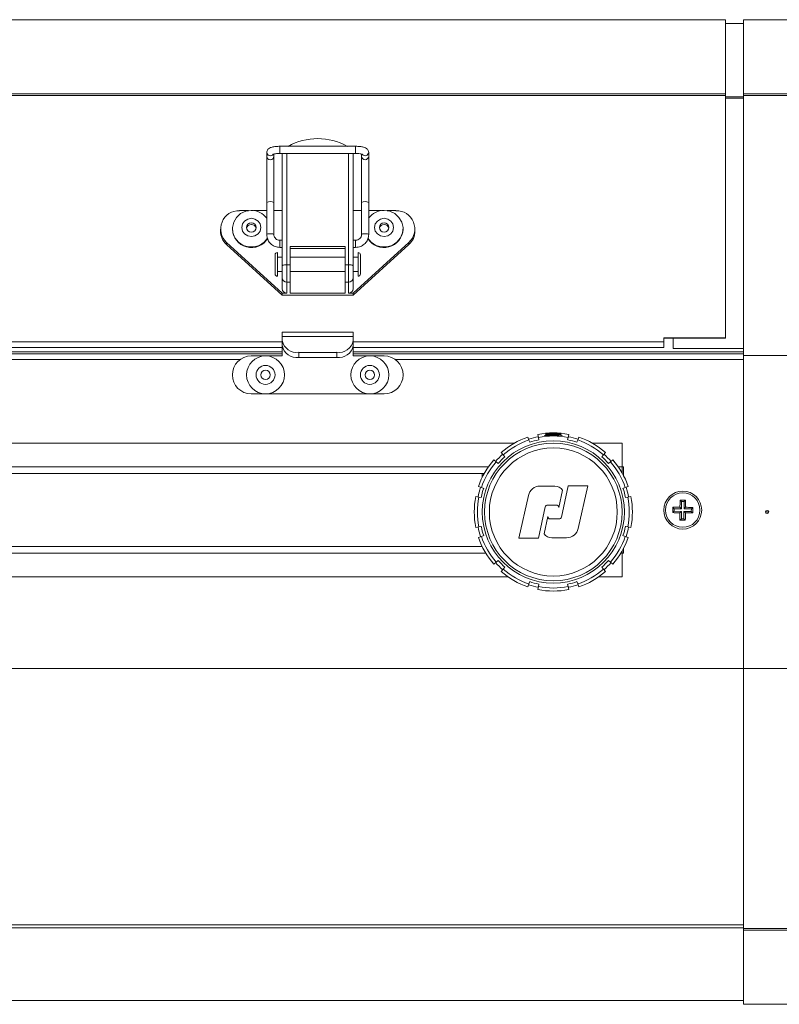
# Model space of a CAD drawing. Header units: millimetres. Extents: x -219 to 1361, y -849 to 661.
# Tile 71 of 73: x 1041 to 1201, y 435 to 643. Entities that reach past the tile are written whole.
import ezdxf

# ---------------------------------------------------------------- set-up
doc = ezdxf.new("R2010")
doc.units = ezdxf.units.MM

msp = doc.modelspace()

# ---------------------------------------------------------------- linework, layer by layer
at = {"color": 7, "linetype": 'Continuous', "lineweight": 15}
for p, q in [((757.57, 642.98), (1189.57, 642.98)), ((1189.57, 642.98), (1189.57, 627.34)), ((1189.57, 642.18), (1193.37, 642.18)), ((1203.57, 642.98), (1193.37, 642.98)), ((1193.37, 642.98), (1193.37, 627.34)), ((757.57, 627.34), (1189.57, 627.34)), ((757.57, 626.96), (1189.57, 626.96)), ((1189.57, 627.34), (1189.57, 626.96)), ((1189.57, 626.96), (1189.57, 575.88)), ((1203.57, 627.34), (1193.37, 627.34)), ((1193.37, 627.34), (1193.37, 626.96)), ((1203.57, 626.96), (1193.37, 626.96)), ((1193.37, 626.96), (1193.37, 572.18)), ((1092.82, 615.03), (1092.82, 614.19)), ((1094.32, 614.19), (1094.32, 614.65)), ((1111.57, 616.28), (1095.57, 616.28)), ((1095.57, 614.78), (1111.57, 614.78)), ((1096.07, 591.05), (1096.07, 614.78)), ((1111.07, 614.78), (1111.07, 591.05)), ((1112.82, 614.65), (1112.82, 614.19)), ((1114.32, 614.19), (1114.32, 615.03)), ((1092.82, 614.19), (1092.82, 604.43)), ((1094.32, 604.43), (1094.32, 614.19)), ((1112.82, 614.19), (1112.82, 604.43)), ((1114.32, 604.43), (1114.32, 614.19)), ((1092.82, 604.43), (1092.82, 597.66)), ((1094.32, 597.66), (1094.32, 604.43)), ((1112.82, 604.43), (1112.82, 597.66)), ((1114.32, 597.66), (1114.32, 604.43)), ((1088.95, 602.71), (1087.07, 602.71)), ((1092.82, 602.71), (1090.19, 602.71)), ((1096.07, 602.71), (1094.32, 602.71)), ((1112.82, 602.71), (1111.07, 602.71)), ((1116.95, 602.71), (1114.32, 602.71)), ((1120.07, 602.71), (1118.19, 602.71)), ((1083.07, 598.84), (1083.07, 598.41)), ((1085.57, 598.88), (1085.57, 598.84)), ((1121.57, 598.84), (1121.57, 598.88)), ((1124.07, 598.41), (1124.07, 598.84)), ((1084.32, 596.02), (1096.07, 585.29)), ((1084.32, 596.02), (1084.32, 595.59)), ((1096.07, 596.47), (1095.57, 596.47)), ((1111.57, 596.47), (1111.07, 596.47)), ((1111.07, 585.29), (1122.81, 596.02)), ((1122.81, 596.02), (1122.81, 595.59)), ((1084.32, 595.59), (1096.07, 584.86)), ((1095.07, 592.02), (1095.07, 593.89)), ((1095.57, 594.97), (1096.07, 594.97)), ((1109.37, 595.17), (1097.77, 595.17)), ((1097.77, 595.17), (1097.77, 591.3)), ((1109.37, 594.74), (1097.77, 594.74)), ((1109.37, 591.3), (1109.37, 595.17)), ((1111.07, 584.86), (1122.81, 595.59)), ((1111.07, 594.97), (1111.57, 594.97)), ((1112.07, 592.02), (1112.07, 593.89)), ((1094.57, 591.9), (1094.57, 593.39)), ((1094.57, 589.39), (1094.57, 591.9)), ((1096.07, 592.89), (1095.07, 592.89)), ((1095.07, 588.89), (1095.07, 592.02)), ((1109.37, 592.89), (1097.77, 592.89)), ((1112.07, 592.89), (1111.07, 592.89)), ((1112.07, 588.89), (1112.07, 592.02)), ((1112.57, 593.39), (1112.57, 589.39)), ((1095.07, 589.89), (1096.07, 589.89)), ((1096.07, 588.61), (1096.07, 591.05)), ((1097.07, 591.3), (1097.07, 587.64)), ((1097.07, 591.3), (1097.77, 591.3)), ((1097.77, 591.3), (1097.77, 587.64)), ((1097.77, 589.89), (1109.37, 589.89)), ((1109.37, 587.64), (1109.37, 591.3)), ((1109.37, 591.3), (1110.07, 591.3)), ((1110.07, 587.64), (1110.07, 591.3)), ((1111.07, 591.05), (1111.07, 588.61)), ((1111.07, 589.89), (1112.07, 589.89)), ((1096.07, 586.26), (1096.07, 588.61)), ((1097.77, 587.64), (1097.07, 587.64)), ((1097.07, 587.64), (1097.07, 585.29)), ((1097.77, 587.64), (1097.77, 585.29)), ((1110.07, 587.64), (1109.37, 587.64)), ((1109.37, 585.29), (1109.37, 587.64)), ((1110.07, 585.29), (1110.07, 587.64)), ((1111.07, 588.61), (1111.07, 586.26)), ((1096.07, 585.29), (1096.07, 584.86)), ((1097.07, 585.29), (1096.07, 585.29)), ((1096.07, 584.86), (1111.07, 584.86)), ((1097.77, 585.29), (1109.37, 585.29)), ((1111.07, 585.29), (1110.07, 585.29)), ((1111.07, 585.29), (1111.07, 584.86)), ((1111.07, 577.08), (1096.07, 577.08)), ((1096.07, 577.08), (1096.07, 576.2)), ((1111.07, 576.2), (1096.07, 576.2)), ((1096.07, 576.2), (1096.07, 575.31)), ((1096.07, 574.25), (1096.07, 575.31)), ((1111.07, 577.08), (1111.07, 576.2)), ((1111.07, 576.2), (1111.07, 575.31)), ((1111.07, 575.31), (1111.07, 574.25)), ((1189.57, 575.88), (1176.57, 575.88)), ((1176.57, 575.88), (1176.57, 575.06)), ((1189.57, 575.85), (1176.57, 575.85)), ((1176.57, 575.06), (1176.57, 573.83)), ((1178.57, 573.68), (1178.57, 575.85)), ((1189.57, 575.88), (1189.57, 575.85)), ((886.07, 573.83), (1096.07, 573.83)), ((1096.07, 574.08), (1096.07, 574.25)), ((1096.07, 572.08), (1096.07, 574.08)), ((1111.07, 574.08), (1111.07, 574.25)), ((1111.07, 572.08), (1111.07, 574.08)), ((1111.07, 573.83), (1176.57, 573.83)), ((1178.57, 573.68), (1193.37, 573.68)), ((1178.57, 573.68), (1178.57, 573.68)), ((1178.57, 573.68), (1193.37, 573.68)), ((1096.07, 572.53), (886.07, 572.53)), ((1089.56, 572.08), (1096.07, 572.08)), ((1099.57, 572.83), (1099.57, 571.77)), ((1107.57, 572.83), (1099.57, 572.83)), ((1107.57, 571.77), (1099.57, 571.77)), ((1107.57, 571.77), (1107.57, 572.83)), ((1193.37, 572.53), (1111.07, 572.53)), ((1117.58, 572.08), (1111.07, 572.08)), ((1203.57, 572.18), (1193.37, 572.18)), ((1193.37, 572.18), (1193.37, 506.18)), ((1085.57, 568.09), (1085.57, 568.07)), ((1121.57, 568.09), (1121.57, 568.07)), ((1117.58, 564.08), (1089.56, 564.08)), ((1148.12, 554.35), (1147.91, 554.97)), ((1148.28, 553.87), (1148.12, 554.35)), ((1150.14, 554.89), (1150.01, 555.54)), ((1150.24, 554.39), (1150.14, 554.89)), ((1151.67, 555.48), (1151.42, 555.23)), ((1151.67, 555.48), (1154.79, 555.48)), ((1154.79, 555.48), (1154.87, 555.48)), ((1155.12, 555.23), (1154.87, 555.48)), ((1156.29, 554.39), (1156.39, 554.89)), ((1156.39, 554.89), (1156.52, 555.54)), ((1158.25, 553.87), (1158.42, 554.35)), ((1158.42, 554.35), (1158.63, 554.97)), ((933.32, 553.68), (1145.02, 553.68)), ((1161.52, 553.68), (1167.82, 553.68)), ((1167.82, 553.68), (1167.82, 548.68)), ((1141.22, 549.74), (1140.73, 550.17)), ((1142.7, 551.23), (1142.27, 551.72)), ((1143.04, 550.84), (1142.7, 551.23)), ((1163.5, 550.84), (1163.83, 551.23)), ((1163.83, 551.23), (1164.27, 551.72)), ((1165.32, 549.74), (1165.81, 550.17)), ((1141.6, 549.4), (1141.22, 549.74)), ((1164.93, 549.4), (1165.32, 549.74)), ((1167.82, 548.68), (1167.82, 547.28)), ((1168.07, 548.68), (1167.82, 548.68)), ((1168.07, 546.87), (1168.07, 548.68)), ((933.32, 547.28), (1138.68, 547.28)), ((1138.27, 546.47), (1138.27, 547.28)), ((1138.09, 544.33), (1137.47, 544.54)), ((1138.58, 544.16), (1138.09, 544.33)), ((1153.59, 544.63), (1150.45, 544.63)), ((1156.42, 544.68), (1154.97, 538.12)), ((1160.52, 544.68), (1156.42, 544.68)), ((1158.52, 535.68), (1160.52, 544.68)), ((1167.96, 544.16), (1168.44, 544.33)), ((1168.44, 544.33), (1169.06, 544.54)), ((1137.55, 542.3), (1136.91, 542.43)), ((1138.05, 542.2), (1137.55, 542.3)), ((1148.01, 542.67), (1146.02, 533.68)), ((1154.41, 540.13), (1155.22, 543.78)), ((1168.48, 542.2), (1168.99, 542.3)), ((1168.99, 542.3), (1169.63, 542.43)), ((1150.11, 533.68), (1151.57, 540.23)), ((1152.06, 540.63), (1153.91, 540.63)), ((1178.45, 539.04), (1178.46, 540.17)), ((1178.46, 540.17), (1179.98, 540.18)), ((1178.76, 539.87), (1178.46, 540.17)), ((1178.76, 539.87), (1178.75, 539.34)), ((1180.31, 539.84), (1178.76, 539.87)), ((1180.31, 539.84), (1179.98, 540.18)), ((1180.03, 541.69), (1181.16, 541.68)), ((1180.33, 541.39), (1180.03, 541.69)), ((1180.33, 541.39), (1180.31, 539.84)), ((1180.86, 541.39), (1180.33, 541.39)), ((1180.84, 539.84), (1180.86, 541.39)), ((1180.84, 539.84), (1181.18, 540.17)), ((1182.39, 539.82), (1180.84, 539.84)), ((1180.86, 541.39), (1181.16, 541.68)), ((1181.16, 541.68), (1181.18, 540.17)), ((1182.38, 539.29), (1182.39, 539.82)), ((1182.39, 539.82), (1182.69, 540.11)), ((1182.69, 540.11), (1182.67, 538.99)), ((1152.12, 538.23), (1151.31, 534.58)), ((1154.48, 537.73), (1152.62, 537.73)), ((1178.75, 539.34), (1178.45, 539.04)), ((1178.75, 539.34), (1180.3, 539.31)), ((1180.3, 539.31), (1179.96, 538.98)), ((1179.98, 537.47), (1179.96, 538.98)), ((1180.28, 537.76), (1179.98, 537.47)), ((1180.3, 539.31), (1180.28, 537.76)), ((1180.28, 537.76), (1180.81, 537.76)), ((1180.81, 537.76), (1180.83, 539.31)), ((1180.81, 537.76), (1181.1, 537.46)), ((1180.83, 539.31), (1181.16, 538.97)), ((1180.83, 539.31), (1182.38, 539.29)), ((1182.67, 538.99), (1181.16, 538.97)), ((1182.38, 539.29), (1182.67, 538.99)), ((1137.55, 536.05), (1136.91, 535.92)), ((1138.05, 536.15), (1137.55, 536.05)), ((1168.48, 536.15), (1168.99, 536.05)), ((1168.99, 536.05), (1169.63, 535.92)), ((1181.1, 537.46), (1179.98, 537.47)), ((1138.09, 534.02), (1137.47, 533.81)), ((1138.58, 534.19), (1138.09, 534.02)), ((1146.02, 533.68), (1150.11, 533.68)), ((1152.95, 533.73), (1156.08, 533.73)), ((1167.96, 534.19), (1168.44, 534.02)), ((1168.44, 534.02), (1169.06, 533.81)), ((1138.27, 531.88), (933.32, 531.88)), ((1138.27, 531.88), (1138.27, 531.88)), ((1168.07, 530.48), (1168.07, 531.48)), ((1167.82, 531.02), (1167.82, 530.48)), ((1167.82, 530.48), (1167.82, 525.48)), ((1167.82, 530.48), (1168.07, 530.48)), ((1141.22, 528.61), (1140.73, 528.18)), ((1141.6, 528.95), (1141.22, 528.61)), ((1143.04, 527.51), (1142.7, 527.13)), ((1163.5, 527.51), (1163.83, 527.13)), ((1164.93, 528.95), (1165.32, 528.61)), ((1165.32, 528.61), (1165.81, 528.18)), ((1143.75, 525.48), (933.32, 525.48)), ((1142.7, 527.13), (1142.27, 526.63)), ((1167.82, 525.48), (1162.79, 525.48)), ((1163.83, 527.13), (1164.27, 526.63)), ((1148.12, 524), (1147.91, 523.38)), ((1148.28, 524.49), (1148.12, 524)), ((1150.14, 523.46), (1150.01, 522.81)), ((1150.24, 523.96), (1150.14, 523.46)), ((1156.29, 523.96), (1156.39, 523.46)), ((1156.39, 523.46), (1156.52, 522.81)), ((1158.25, 524.49), (1158.42, 524)), ((1158.42, 524), (1158.63, 523.38)), ((1203.57, 506.18), (1193.37, 506.18)), ((1193.37, 506.18), (1193.37, 451.39)), ((1193.37, 451.39), (1193.37, 451.01)), ((1193.37, 451.01), (1193.37, 435.38)), ((1152.1, 436.18), (795.03, 436.18)), ((1193.37, 436.18), (1157.03, 436.18)), ((1203.57, 435.38), (1193.37, 435.38))]:
    msp.add_line(p, q, dxfattribs=at)
at = {"color": 8, "linetype": 'Continuous', "lineweight": 15}
for p, q in [((1189.57, 626.74), (1193.37, 626.74)), ((1189.57, 626.41), (1193.37, 626.41)), ((1095.57, 614.78), (1095.57, 616.28)), ((1097.07, 614.78), (1097.07, 591.3)), ((1110.07, 591.3), (1110.07, 614.78)), ((1111.57, 614.78), (1111.57, 616.28)), ((1095.57, 596.47), (1095.57, 594.97)), ((1111.57, 596.47), (1111.57, 594.97)), ((886.07, 575.06), (1096.07, 575.06)), ((1111.07, 575.06), (1176.57, 575.06)), ((1096.08, 574.08), (1096.07, 574.08)), ((1111.07, 574.08), (1111.06, 574.08)), ((1096.07, 572.93), (886.07, 572.93)), ((1087.23, 571.33), (894.91, 571.33)), ((1193.37, 572.93), (1111.07, 572.93)), ((1193.37, 571.33), (1119.91, 571.33)), ((1139.56, 548.68), (933.32, 548.68)), ((1167.82, 548.68), (1166.98, 548.68)), ((933.32, 530.48), (1139.03, 530.48)), ((1167.5, 530.48), (1167.82, 530.48)), ((1193.37, 506.18), (753.77, 506.18)), ((1193.37, 452.14), (753.77, 452.14)), ((1193.37, 451.49), (753.77, 451.49)), ((1203.17, 451.39), (1193.37, 451.39)), ((1203.17, 451.01), (1193.37, 451.01))]:
    msp.add_line(p, q, dxfattribs=at)
at = {"color": 7, "linetype": 'Continuous', "lineweight": 15, "flags": 128}
for points in [[(1089.57, 602.75), (1088.39, 602.58), (1087.31, 602.08), (1086.44, 601.3), (1085.84, 600.3), (1085.58, 599.17), (1085.67, 598.02), (1086.1, 596.95), (1086.85, 596.05), (1087.83, 595.4), (1088.97, 595.06), (1090.16, 595.06), (1091.3, 595.4), (1092.29, 596.05), (1093.01, 596.91)], [(1114.14, 596.89), (1114.85, 596.05), (1115.83, 595.4), (1116.97, 595.06), (1118.16, 595.06), (1119.3, 595.4), (1120.29, 596.05), (1121.03, 596.95), (1121.47, 598.02), (1121.56, 599.17), (1121.29, 600.3), (1120.69, 601.3), (1119.82, 602.08), (1118.75, 602.58), (1117.57, 602.75), (1117.57, 602.75)], [(1089.57, 601.1), (1088.8, 600.95), (1088.15, 600.53), (1087.72, 599.9), (1087.57, 599.16), (1087.72, 598.42), (1088.15, 597.8), (1088.8, 597.38), (1089.57, 597.23), (1090.33, 597.38), (1090.98, 597.8), (1091.42, 598.42), (1091.57, 599.16), (1091.42, 599.9), (1090.98, 600.53), (1090.33, 600.95), (1089.57, 601.1)], [(1089.57, 598.2), (1089.95, 598.27), (1090.27, 598.48), (1090.49, 598.79), (1090.57, 599.16), (1090.49, 599.53), (1090.27, 599.85), (1089.95, 600.06), (1089.57, 600.13), (1089.18, 600.06), (1088.86, 599.85), (1088.64, 599.53), (1088.57, 599.16), (1088.64, 598.79), (1088.86, 598.48), (1089.18, 598.27), (1089.57, 598.2)], [(1117.57, 601.1), (1116.8, 600.95), (1116.15, 600.53), (1115.72, 599.9), (1115.57, 599.16), (1115.72, 598.42), (1116.15, 597.8), (1116.8, 597.38), (1117.57, 597.23), (1118.33, 597.38), (1118.98, 597.8), (1119.42, 598.42), (1119.57, 599.16), (1119.42, 599.9), (1118.98, 600.53), (1118.33, 600.95), (1117.57, 601.1)], [(1117.57, 598.2), (1117.95, 598.27), (1118.27, 598.48), (1118.49, 598.79), (1118.57, 599.16), (1118.49, 599.53), (1118.27, 599.85), (1117.95, 600.06), (1117.57, 600.13), (1117.18, 600.06), (1116.86, 599.85), (1116.64, 599.53), (1116.57, 599.16), (1116.64, 598.79), (1116.86, 598.48), (1117.18, 598.27), (1117.57, 598.2)]]:
    msp.add_lwpolyline(points, dxfattribs=at)
at = {"color": 8, "linetype": 'Continuous', "lineweight": 15, "flags": 128}
for points in [[(1094.32, 597.66), (1094.26, 597.73), (1094.1, 597.79), (1093.85, 597.83), (1093.57, 597.85), (1093.28, 597.83), (1093.04, 597.79), (1092.87, 597.73), (1092.82, 597.66), (1092.82, 597.66)], [(1112.82, 597.66), (1112.87, 597.73), (1113.04, 597.79), (1113.28, 597.83), (1113.57, 597.85), (1113.85, 597.83), (1114.1, 597.79), (1114.26, 597.73), (1114.32, 597.66), (1114.32, 597.66)]]:
    msp.add_lwpolyline(points, dxfattribs=at)
at = {"color": 7, "linetype": 'Continuous', "lineweight": 15}
for centre, radius in [((1092.57, 568.08), 4), ((1114.57, 568.08), 4), ((1092.57, 568.08), 2), ((1092.57, 568.08), 1), ((1114.57, 568.08), 2), ((1114.57, 568.08), 1), ((1153.27, 539.18), 15), ((1153.27, 539.18), 14.5), ((1153.27, 539.18), 13.5), ((1180.57, 539.58), 4), ((1180.57, 539.58), 4), ((1180.57, 539.58), 3.63), ((1198.37, 539.18), 0.345), ((1198.37, 539.18), 0.315), ((1198.37, 539.18), 0.0464), ((1198.37, 539.18), 0.0161)]:
    msp.add_circle(centre, radius, dxfattribs=at)
for centre, radius, start, end in [((1103.57, 605.05), 12.85, 60.861, 119.139), ((1086.95, 598.85), 3.86, 88.2151, 227.1133), ((1089.59, 598.72), 4.03, 36.826, 90.3542), ((1117.54, 598.72), 4.03, 89.6458, 143.174), ((1120.19, 598.85), 3.86, 312.8867, 91.7849), ((1086.88, 598.42), 3.81, 180.1655, 227.8658), ((1089.58, 598.96), 4.02, 181.7803, 328.8498), ((1089.55, 598.81), 0.989, 89.1845, 169.1806), ((1089.58, 598.81), 0.989, 10.8194, 90.8171), ((1117.55, 598.95), 4.02, 211.5145, 358.3134), ((1117.55, 598.81), 0.989, 89.1834, 169.1875), ((1117.58, 598.81), 0.989, 10.8125, 90.8149), ((1120.26, 598.42), 3.81, 312.1342, 359.8345), ((1095.07, 593.39), 0.5, 90, 180), ((1112.07, 593.39), 0.5, 0, 90), ((1096.83, 590.12), 1.2, 78.7705, 129.5923), ((1110.3, 590.12), 1.2, 50.4077, 101.2295), ((1095.07, 589.39), 0.5, 180, 270), ((1097.05, 588.62), 0.984, 180.9606, 270.9305), ((1110.08, 588.62), 0.984, 269.0695, 359.0394), ((1112.07, 589.39), 0.5, 270, 0), ((1097.05, 586.27), 0.984, 180.9607, 270.9302), ((1110.08, 586.27), 0.984, 269.0698, 359.0393), ((1099.13, 575.93), 3.12, 191.4221, 278.0494), ((1108.01, 575.93), 3.12, 261.9506, 348.5779), ((1099.13, 574.87), 3.12, 191.4221, 278.0494), ((1108.01, 574.87), 3.12, 261.9506, 348.5779), ((1089.56, 568.09), 3.99, 90, 180), ((1117.58, 568.09), 3.99, 0, 90), ((1089.56, 568.07), 3.99, 180, 270), ((1117.58, 568.07), 3.99, 270, 0), ((1153.27, 539.18), 16.68, 108.75, 131.25), ((1153.27, 539.18), 16.03, 108.75, 131.25), ((1153.27, 539.18), 16.19, 101.25, 108.75), ((1153.27, 539.18), 15.51, 101.25, 108.75), ((1153.27, 539.18), 16.68, 78.75, 101.25), ((1153.27, 539.18), 16.03, 78.75, 101.25), ((1153.27, 539.18), 15.51, 71.25, 78.75), ((1153.27, 539.18), 16.19, 71.25, 78.75), ((1153.27, 539.18), 16.03, 48.75, 71.25), ((1153.27, 539.18), 16.68, 48.75, 71.25), ((1153.27, 539.18), 16.68, 138.75, 161.25), ((1153.27, 539.18), 16.19, 131.25, 138.75), ((1153.27, 539.18), 15.51, 131.25, 138.75), ((1153.27, 539.18), 15.51, 41.25, 48.75), ((1153.27, 539.18), 16.19, 41.25, 48.75), ((1153.27, 539.18), 16.68, 18.75, 41.25), ((1153.27, 539.18), 16.03, 138.75, 161.25), ((1153.27, 539.18), 16.03, 18.75, 41.25), ((1153.27, 539.18), 16.19, 161.25, 168.75), ((1153.27, 539.18), 15.51, 161.25, 168.75), ((1150.45, 542.13), 2.5, 90, 167.5), ((1153.59, 542.63), 2, 35.0996, 90), ((1153.27, 539.18), 15.51, 11.25, 18.75), ((1153.27, 539.18), 16.19, 11.25, 18.75), ((1153.27, 539.18), 16.68, 168.75, 191.25), ((1153.27, 539.18), 16.03, 168.75, 191.25), ((1153.27, 539.18), 16.03, 348.75, 11.25), ((1153.27, 539.18), 16.68, 348.75, 11.25), ((1152.06, 540.13), 0.5, 90, 167.5), ((1153.91, 540.13), 0.5, 0, 90), ((1152.62, 538.23), 0.5, 180, 270), ((1154.48, 538.23), 0.5, 270, 347.5), ((1153.27, 539.18), 16.19, 191.25, 198.75), ((1153.27, 539.18), 15.51, 191.25, 198.75), ((1156.08, 536.23), 2.5, 270, 347.5), ((1153.27, 539.18), 15.51, 341.25, 348.75), ((1153.27, 539.18), 16.19, 341.25, 348.75), ((1153.27, 539.18), 16.68, 198.75, 221.25), ((1153.27, 539.18), 16.03, 198.75, 221.25), ((1152.95, 535.73), 2, 215.0996, 270), ((1153.27, 539.18), 16.03, 318.75, 341.25), ((1153.27, 539.18), 16.68, 318.75, 341.25), ((1153.27, 539.18), 16.19, 221.25, 228.75), ((1153.27, 539.18), 15.51, 221.25, 228.75), ((1153.27, 539.18), 15.51, 311.25, 318.75), ((1153.27, 539.18), 16.19, 311.25, 318.75), ((1153.27, 539.18), 16.68, 228.75, 251.25), ((1153.27, 539.18), 16.03, 228.75, 251.25), ((1153.27, 539.18), 16.03, 288.75, 311.25), ((1153.27, 539.18), 16.68, 288.75, 311.25), ((1153.27, 539.18), 16.19, 251.25, 258.75), ((1153.27, 539.18), 15.51, 251.25, 258.75), ((1153.27, 539.18), 16.03, 258.75, 281.25), ((1153.27, 539.18), 15.51, 281.25, 288.75), ((1153.27, 539.18), 16.19, 281.25, 288.75), ((1153.27, 539.18), 16.68, 258.75, 281.25)]:
    msp.add_arc(centre, radius, start, end, dxfattribs=at)
at = {"color": 8, "linetype": 'Continuous', "lineweight": 15}
for centre, radius, start, end in [((1093.57, 615.05), 0.752, 181.4658, 322.4914), ((1113.57, 615.05), 0.752, 217.4612, 358.6295), ((1093.57, 614.21), 0.75, 181.5219, 358.4781), ((1113.57, 614.21), 0.75, 181.2702, 358.7298), ((1093.57, 603.31), 1.35, 56.1427, 123.8573), ((1113.57, 603.31), 1.35, 56.1427, 123.8573)]:
    msp.add_arc(centre, radius, start, end, dxfattribs=at)
at = {"color": 7, "linetype": 'Continuous', "lineweight": 15}
for points, knots in [([(1095.57, 616.28), (1095.42, 616.28), (1094.98, 616.27), (1094.27, 616.19), (1093.65, 616.03), (1093.22, 615.82), (1092.94, 615.52), (1092.83, 615.23), (1092.82, 615.07), (1092.82, 615.03)], [0, 0, 0, 0, 0.113941, 0.335949, 0.568531, 0.736332, 0.856103, 0.965364, 1, 1, 1, 1]), ([(1094.11, 614.58), (1094.12, 614.58), (1094.12, 614.59), (1094.24, 614.63), (1094.47, 614.69), (1094.87, 614.75), (1095.27, 614.78), (1095.51, 614.78), (1095.57, 614.78)], [0, 0, 0, 0, 0.092262, 0.230109, 0.413386, 0.647514, 0.921325, 1, 1, 1, 1]), ([(1114.32, 615.03), (1114.3, 615.15), (1114.27, 615.39), (1114.07, 615.67), (1113.79, 615.89), (1113.36, 616.08), (1112.7, 616.22), (1112.03, 616.28), (1111.66, 616.28), (1111.57, 616.28)], [0, 0, 0, 0, 0.109576, 0.207012, 0.314183, 0.474541, 0.717245, 0.92871, 1, 1, 1, 1]), ([(1111.57, 614.78), (1111.69, 614.78), (1112.02, 614.78), (1112.48, 614.73), (1112.83, 614.66), (1113, 614.59), (1113.02, 614.59), (1113.02, 614.58)], [0, 0, 0, 0, 0.178722, 0.471636, 0.707286, 0.884647, 1, 1, 1, 1]), ([(1092.82, 597.66), (1092.83, 597.47), (1092.86, 596.99), (1093.17, 596.24), (1093.79, 595.55), (1094.62, 595.07), (1095.25, 595), (1095.57, 594.97)], [0, 0, 0, 0, 0.131294, 0.346315, 0.561826, 0.777897, 1, 1, 1, 1]), ([(1095.57, 596.47), (1095.48, 596.48), (1095.24, 596.49), (1094.87, 596.64), (1094.54, 596.94), (1094.35, 597.31), (1094.33, 597.55), (1094.32, 597.66)], [0, 0, 0, 0, 0.131042, 0.358542, 0.591306, 0.829813, 1, 1, 1, 1]), ([(1111.57, 594.97), (1111.75, 594.98), (1112.25, 595.01), (1113.02, 595.32), (1113.74, 595.93), (1114.22, 596.74), (1114.29, 597.35), (1114.32, 597.66)], [0, 0, 0, 0, 0.129861, 0.347547, 0.566006, 0.783957, 1, 1, 1, 1]), ([(1112.82, 597.66), (1112.81, 597.58), (1112.8, 597.35), (1112.63, 596.99), (1112.29, 596.65), (1111.9, 596.49), (1111.65, 596.48), (1111.57, 596.47)], [0, 0, 0, 0, 0.13023, 0.379063, 0.628172, 0.869235, 1, 1, 1, 1]), ([(1154.44, 555.65), (1154.3, 555.66), (1154.01, 555.67), (1153.46, 555.68), (1152.9, 555.68), (1152.38, 555.67), (1151.96, 555.65), (1151.68, 555.63), (1151.59, 555.64), (1151.68, 555.66), (1151.95, 555.7), (1152.37, 555.74), (1152.89, 555.77), (1153.45, 555.77), (1153.99, 555.75), (1154.45, 555.72), (1154.78, 555.68), (1154.94, 555.65), (1154.91, 555.63), (1154.72, 555.64), (1154.52, 555.65), (1154.44, 555.65)], [0, 0, 0, 0, 0.053668, 0.107338, 0.160918, 0.214428, 0.268046, 0.321742, 0.375302, 0.428703, 0.482228, 0.536044, 0.589902, 0.643436, 0.696689, 0.750077, 0.803831, 0.857715, 0.91136, 0.964772, 1, 1, 1, 1]), ([(1154.43, 555.26), (1154.29, 555.27), (1154, 555.28), (1153.45, 555.29), (1152.89, 555.29), (1152.37, 555.27), (1151.95, 555.25), (1151.67, 555.24), (1151.64, 555.25), (1151.62, 555.25)], [0, 0, 0, 0, 0.143343, 0.286704, 0.429797, 0.572705, 0.715922, 0.85936, 1, 1, 1, 1]), ([(1179.98, 540.18), (1179.98, 540.29), (1179.99, 540.8), (1180.01, 541.3), (1180.03, 541.69)], [0, 0, 0, 0, 0.209593, 1, 1, 1, 1]), ([(1181.18, 540.17), (1181.28, 540.17), (1181.79, 540.16), (1182.29, 540.13), (1182.69, 540.11)], [0, 0, 0, 0, 0.209592, 1, 1, 1, 1]), ([(1179.96, 538.98), (1179.85, 538.99), (1179.34, 538.99), (1178.84, 539.02), (1178.45, 539.04)], [0, 0, 0, 0, 0.2095958, 1, 1, 1, 1]), ([(1181.16, 538.97), (1181.16, 538.86), (1181.15, 538.35), (1181.12, 537.85), (1181.1, 537.46)], [0, 0, 0, 0, 0.209593, 1, 1, 1, 1]), ([(1157.03, 436.18), (1156.21, 436.18), (1154.57, 436.18), (1152.92, 436.18), (1152.1, 436.18)], [0, 0, 0, 0, 0.499997, 1, 1, 1, 1])]:
    msp.add_open_spline(points, degree=3, knots=knots, dxfattribs=at)

doc.saveas('drawing.dxf')
